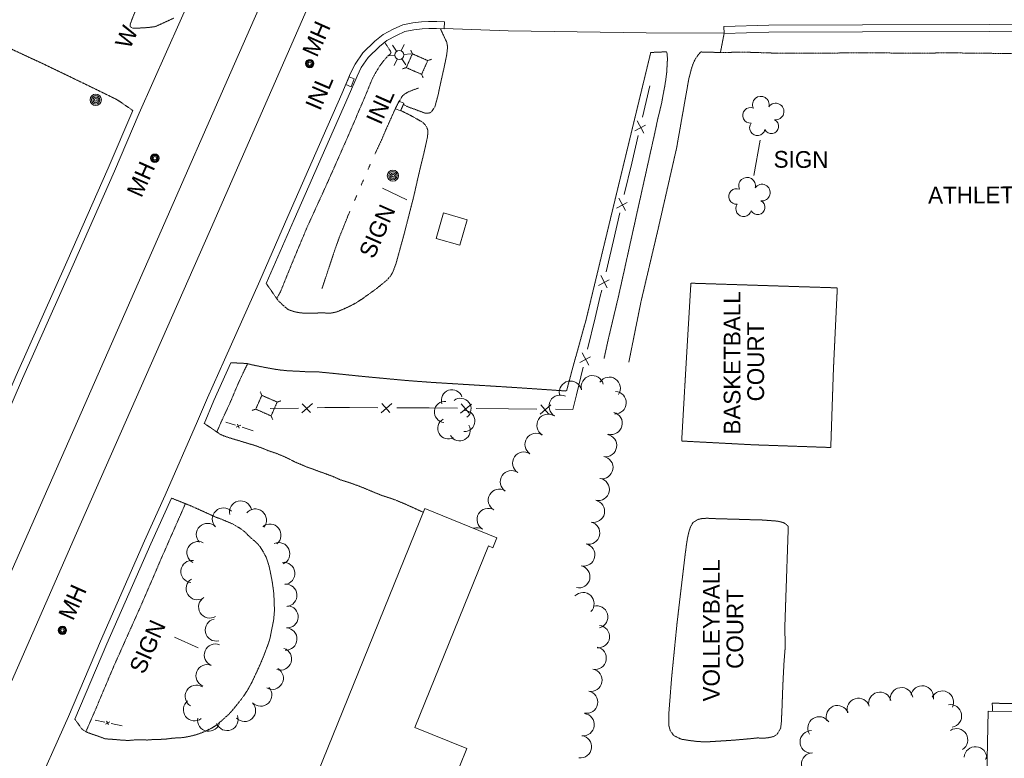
# Model space of a CAD drawing. Extents: x 189735 to 193282, y 257149 to 260388.
# Tile 6 of 31: x 190444 to 190796, y 257699 to 257963. Entities that reach past the tile are written whole.
import ezdxf
from ezdxf.enums import TextEntityAlignment as Align

# ---------------------------------------------------------------- set-up
doc = ezdxf.new("R2010")
doc.units = 0
doc.header["$MEASUREMENT"] = 0
for name, pattern in [('Wisdot3', [0.1875, 0.125, -0.0625]), ('Wisdot4', [0.28125, 0.125, -0.0625, 0.03125, -0.0625]), ('Wisdot5', [0.1, 0.05, -0.05]), ('Wisdot6', [0.375, 0.125, -0.0625, 0.03125, -0.0625, 0.03125, -0.0625])]:
    doc.linetypes.add(name, pattern=pattern)
for name, color, linetype, lineweight in [('E_BMGRD', 2, 'Egr', 15), ('E_DRN_Grate', 5, 'Continuous', 15), ('E_DWY', 2, 'Wisdot3', 15), ('E_LAND_Vegetation', 3, 'Continuous', 15), ('E_MISCPROP', 30, 'Continuous', 15), ('E_MISCPROP_HvyLine', 241, 'Continuous', 25), ('E_MISCPROP_Railing', 30, 'Continuous', 15), ('E_PATH_Sidewalk', 2, 'Wisdot5', 15), ('E_RDWY', 21, 'Continuous', 25), ('E_UTL_AboveGroundPipe', 30, 'Wisdot4', 15), ('E_WTR', 4, 'Wisdot6', 15)]:
    doc.layers.add(name, color=color, linetype=linetype, lineweight=lineweight)
doc.styles.add('Style-IGR_FONT_0', font='IGR_FONT_0.shx')
doc.styles.add('Style-IGR_FONT_1', font='IGR_FONT_1.shx')
doc.linetypes.add('Egr', pattern='A,0.1,[13,dgnlstyle-ewdotudls.shx,S=0.0004,R=0,X=0,Y=0],0.1', length=0.2)

# ---------------------------------------------------------------- blocks, each defined once
blk = doc.blocks.new('ATHFLD')
at = {"layer": 'E_BMGRD', "lineweight": 0, "style": 'Style-IGR_FONT_0'}
blk.add_text('ATHLETIC FIELD', height=6, rotation=359.9999, dxfattribs=at).set_placement((38.4, 3.88), align=Align.TOP_CENTER)
blk = doc.blocks.new('WAL_3')
at = {"layer": 'E_MISCPROP_Railing', "lineweight": 0, "style": 'Style-IGR_FONT_0'}
blk.add_text('W', height=6, rotation=359.9999, dxfattribs=at).set_placement((-2.27, -0.34), align=Align.MIDDLE_LEFT)
blk = doc.blocks.new('INLT_1')
at = {"layer": 'E_MISCPROP_Railing', "lineweight": 0, "flags": 128}
blk.add_lwpolyline([(3, -2), (3, 0), (0, 0), (0, -2), (3, -2)], dxfattribs=at)
blk = doc.blocks.new('INL_1')
at = {"layer": 'E_MISCPROP_Railing', "lineweight": 0, "style": 'Style-IGR_FONT_0'}
blk.add_text('INL', height=6, rotation=359.9999, dxfattribs=at).set_placement((-5.79, -2.75))
blk = doc.blocks.new('INLT')
at = {"layer": 'E_MISCPROP_Railing', "lineweight": 0, "flags": 128}
blk.add_lwpolyline([(3, -2), (3, 0), (0, 0), (0, -2), (3, -2)], dxfattribs=at)
blk = doc.blocks.new('INL_2')
at = {"layer": 'E_MISCPROP_Railing', "lineweight": 0, "style": 'Style-IGR_FONT_0'}
blk.add_text('INL', height=6, rotation=359.9999, dxfattribs=at).set_placement((-5.79, -2.75))
blk = doc.blocks.new('POLE_2')
at = {"layer": 'E_MISCPROP', "lineweight": 0}
for centre, radius in [((-0.01, 0.02), 2.02), ((-0.01, 0.03), 1.52), ((0, -0.01), 1.01), ((0, 0), 0.502)]:
    blk.add_circle(centre, radius, dxfattribs=at)
blk = doc.blocks.new('PED')
at = {"layer": 'E_UTL_AboveGroundPipe', "lineweight": 13}
for p, q in [((-2.34, 2.71), (-3.29, 3.77)), ((3.06, 2.71), (4.02, 3.77)), ((-3.29, -4.35), (-2.34, -3.29)), ((4.02, -4.35), (3.06, -3.29))]:
    blk.add_line(p, q, dxfattribs=at)
at = {"layer": 'E_UTL_AboveGroundPipe', "lineweight": 13, "flags": 128}
blk.add_lwpolyline([(-2.34, -3.29), (3.06, -3.29), (3.06, 2.71), (-2.34, 2.71)], close=True, dxfattribs=at)
blk = doc.blocks.new('SIGN_1')
at = {"layer": 'E_MISCPROP', "lineweight": 0, "style": 'Style-IGR_FONT_0'}
blk.add_text('SIGN', height=6, rotation=360, dxfattribs=at).set_placement((-9.61, -0.01), align=Align.MIDDLE_LEFT)
blk = doc.blocks.new('LTP_5')
at = {"layer": 'E_MISCPROP', "lineweight": 0}
for p, q in [((-0.8, 1.43), (-2, 3.73)), ((0.9, 1.42), (2.27, 3.65)), ((-1.63, 0.07), (-4.24, 0.14)), ((-0.88, -1.42), (-2.24, -3.61)), ((0.76, -1.47), (2, -3.65)), ((1.64, -0.02), (4.16, -0.09))]:
    blk.add_line(p, q, dxfattribs=at)
blk.add_circle((0, 0), 1.64, dxfattribs=at)
blk = doc.blocks.new('SIGN_4')
at = {"layer": 'E_MISCPROP', "lineweight": 0, "style": 'Style-IGR_FONT_0'}
blk.add_text('SIGN', height=6, rotation=0, dxfattribs=at).set_placement((-9.6, -0.01), align=Align.MIDDLE_LEFT)
blk = doc.blocks.new('SIGN_5')
at = {"layer": 'E_MISCPROP', "lineweight": 0, "style": 'Style-IGR_FONT_0'}
blk.add_text('SIGN', height=6, rotation=0.0001, dxfattribs=at).set_placement((-9.61, -0.01), align=Align.MIDDLE_LEFT)
blk = doc.blocks.new('MHO')
at = {"layer": 'E_DRN_Grate', "lineweight": 0}
for centre, radius in [((0.04, -0.06), 1.5), ((0.04, -0.06), 1.22), ((0.04, -0.07), 0.968), ((0.01, -0.08), 0.605)]:
    blk.add_circle(centre, radius, dxfattribs=at)
blk = doc.blocks.new('MHO_1')
at = {"layer": 'E_DRN_Grate', "lineweight": 0}
for centre, radius in [((0.04, -0.06), 1.5), ((0.04, -0.06), 1.22), ((0.04, -0.07), 0.968), ((0.01, -0.08), 0.605)]:
    blk.add_circle(centre, radius, dxfattribs=at)
blk = doc.blocks.new('TREE_4')
at = {"layer": 'E_LAND_Vegetation', "lineweight": 0}
for centre, radius, start, end in [((-1.47, 4.28), 2.78, 1.3945, 209.1675), ((3.57, 2.42), 2.97, 278.4236, 139.6575), ((-4.47, 0.2), 2.78, 78.0715, 279.0825), ((-2.01, -4.2), 2.61, 140.7796, 358.7122), ((3.46, -3.43), 2.97, 196.0744, 79.0477)]:
    blk.add_arc(centre, radius, start, end, dxfattribs=at)
blk = doc.blocks.new('BASKET')
at = {"layer": 'E_BMGRD', "lineweight": 0, "style": 'Style-IGR_FONT_0'}
for s, p in [('BASKETBALL', (-0.77, 4.29)), ('COURT', (-0.27, -4.15))]:
    blk.add_text(s, height=6, rotation=0.0001, dxfattribs=at).set_placement(p, align=Align.MIDDLE_CENTER)

msp = doc.modelspace()

# ---------------------------------------------------------------- linework, layer by layer
at = {"layer": 'E_DWY', "lineweight": 0, "flags": 128}
for points in [[(190498.7, 257963.32), (190492.15, 257960.32), (190490.67, 257960.12), (190489.42, 257959.97), (190488.25, 257959.89), (190487.37, 257959.85), (190486.1, 257959.77), (190485.24, 257959.73), (190484.03, 257959.75), (190483.1, 257960.32), (190483.15, 257961.19), (190483.82, 257963.04), (190484.92, 257965.76), (190486.1, 257968.91), (190486.92, 257970.97), (190488.6, 257975.15), (190490.36, 257979.32), (190493.06, 257986.35), (190495.6, 257992.94), (190498.03, 257999.34), (190499.92, 258004.21), (190502.31, 258010), (190504.45, 258014.7), (190506.73, 258019.73), (190509.2, 258024.92), (190512.4, 258032.39), (190515.25, 258039.11), (190517.59, 258045.04), (190519.59, 258050.25), (190521.65, 258055.66), (190523.6, 258060.77), (190525.99, 258066.46), (190527.43, 258069.76), (190529.39, 258074.36), (190530.37, 258076.76), (190540.03, 258099.46), (190554.13, 258132.68), (190568.11, 258164.14), (190585.63, 258201.16), (190593.93, 258219.34), (190594.7, 258220.58), (190596.07, 258222.31), (190597.47, 258223.54), (190599.2, 258224.65), (190601.57, 258225.7), (190603.01, 258226.17), (190604.57, 258226.6), (190605.85, 258226.77), (190606.82, 258226.83), (190607.51, 258226.82), (190607.95, 258226.8), (190614.38, 258226.68)], [(190427.9, 257958.16), (190452.19, 257946.89), (190468.17, 257939.18), (190477.91, 257934.41), (190479.24, 257933.63), (190484.04, 257930.29)], [(190594.08, 257959.61), (190595.57, 257956.39), (190596.34, 257954.79), (190596.64, 257953.32), (190596.56, 257951.81), (190596.31, 257949.96), (190595.84, 257947.71), (190595.29, 257945.02), (190594.42, 257941.22), (190593.74, 257938.05), (190593.2, 257935.51), (190592.67, 257933.56), (190592.3, 257932.23), (190592.06, 257931.48), (190590.74, 257929.63), (190589.72, 257929.28), (190588.59, 257929.32), (190587.41, 257929.78), (190586.35, 257930.16), (190585.44, 257930.52), (190584.51, 257930.88), (190583.57, 257931.19), (190582.77, 257931.51), (190581.86, 257931.9), (190581.25, 257932.25), (190580.87, 257932.43), (190579.92, 257930.28), (190579.92, 257930.28), (190583.48, 257928.5), (190587.62, 257926.16), (190588.2, 257925.65), (190588.75, 257925.09), (190589.5, 257923.7), (190589.63, 257922.84), (190589.58, 257921.87), (190589.43, 257920.65), (190589.12, 257919.13), (190588.87, 257917.97), (190588.46, 257916.19), (190588.11, 257914.67), (190586.66, 257908.77), (190584.48, 257899.2), (190581.25, 257886.57), (190578.28, 257875.71), (190577.17, 257872.68), (190576.33, 257871.17), (190574.99, 257869.61), (190573.08, 257868.06), (190571.1, 257866.45), (190568.86, 257864.85), (190566.06, 257862.82), (190563.89, 257861.43), (190561.54, 257860.2), (190559.49, 257859.26), (190557.89, 257858.59), (190556.72, 257858.16), (190554.83, 257857.78), (190553.42, 257857.81), (190551.75, 257857.9), (190549.76, 257857.81), (190547.38, 257857.75), (190545.5, 257857.75), (190543.7, 257857.95), (190541.97, 257858.26), (190539.86, 257858.97), (190539.09, 257859.49), (190538.12, 257860.34), (190537.4, 257861.01), (190536.61, 257861.73), (190536.12, 257862.2), (190531.78, 257868.41)], [(190661.52, 257840.27), (190665.86, 257861.86), (190671.96, 257887.76), (190678.6, 257916.85), (190682.96, 257941.54), (190683.86, 257945.03), (190684.34, 257946.55), (190684.86, 257947.8), (190685.25, 257948.61), (190685.63, 257949.24), (190686.06, 257949.8), (190686.5, 257950.36), (190687.19, 257951.23), (190694.29, 257951.04), (190695.6, 257957.83)], [(190519.18, 257840.04), (190524.73, 257839.78), (190527.12, 257839.21), (190529.28, 257838.76), (190531.95, 257838.24), (190534.83, 257837.72), (190536.83, 257837.44), (190539.28, 257837.18), (190541.49, 257837.07), (190543.83, 257836.96), (190546.25, 257836.8), (190548.4, 257836.8), (190550.23, 257836.79), (190552.06, 257836.58), (190553.99, 257836.41), (190566.51, 257835.12), (190582.04, 257833.67), (190591.23, 257832.99), (190616.52, 257831.44), (190625.07, 257830.88), (190639.22, 257829.92), (190641.31, 257837.75), (190646.22, 257855.42), (190655.24, 257892.8), (190669.35, 257951.05), (190674.66, 257951.28), (190675.05, 257951.21), (190675.25, 257950.41), (190675.32, 257948.48), (190675.06, 257943.85), (190674.75, 257941.39), (190674.32, 257938.69), (190673.77, 257935.86), (190673.19, 257932.66), (190671.89, 257927.37), (190671.15, 257923.88), (190670.65, 257921.58), (190664.04, 257891.89), (190657.92, 257864.25), (190654.04, 257847.93), (190652.64, 257841.47)], [(190683.72, 257868.5), (190681.91, 257837.96), (190680.42, 257812.02), (190706.14, 257810.67), (190733.76, 257809.71), (190734.72, 257837.85), (190736.1, 257866.84)], [(190736.1, 257866.82), (190711.08, 257867.62), (190683.72, 257868.5)], [(190509.63, 257818.33), (190514.01, 257815.35), (190515.18, 257814.52), (190516.64, 257813.85), (190518.17, 257813.32), (190519.66, 257812.85), (190522.45, 257812.03), (190524.91, 257811.27), (190527.47, 257810.52), (190530.1, 257809.58), (190532.6, 257808.55), (190535.36, 257807.62), (190537.83, 257806.61), (190539.18, 257806.01), (190539.98, 257805.61), (190542, 257804.56), (190544.09, 257803.69), (190546.52, 257802.63), (190548.28, 257802.06), (190549.74, 257801.51), (190550.86, 257801.08), (190552.3, 257800.59), (190555.67, 257799.33), (190558.45, 257798.1), (190561.5, 257797.16), (190564.31, 257796.15), (190566.31, 257795.38), (190569.01, 257794.26), (190569.67, 257793.96), (190573, 257792.61), (190576.33, 257791.52), (190577.99, 257790.93), (190579.25, 257790.4), (190581.07, 257789.66), (190583.64, 257788.51), (190587.98, 257786.52)], [(190497.95, 257791.58), (190504.57, 257788.94), (190513.85, 257784.75)], [(190463.35, 257712.51), (190465.94, 257708.86), (190467.06, 257708.15), (190468.08, 257707.65), (190469.25, 257707.22), (190470.41, 257706.85), (190472.06, 257706.26), (190474.08, 257705.49), (190476.4, 257705.32), (190478.41, 257705.16), (190480.57, 257704.97), (190482.55, 257704.89), (190485.46, 257705.14), (190487.28, 257705.1), (190488.54, 257705.07), (190489.14, 257705.04), (190491.29, 257705.21), (190493.47, 257705.26), (190495.61, 257705.35), (190498.02, 257705.66), (190499.78, 257705.82), (190501.82, 257705.9), (190503.93, 257706.27), (190505.13, 257706.53), (190506.43, 257706.87), (190507.96, 257707.34), (190509.88, 257708.15), (190512.19, 257709.26), (190514.15, 257710.48), (190515.95, 257712.06), (190518.59, 257714.46), (190520.43, 257716.56), (190523.13, 257719.96), (190524.98, 257722.66), (190526.62, 257725.65), (190527.86, 257728.28), (190529.53, 257731.88), (190530.76, 257734.83), (190531.64, 257737.13), (190532.39, 257739.05), (190533.12, 257741.32), (190533.73, 257744.46), (190534.43, 257747.88), (190534.73, 257751.3), (190534.63, 257755), (190534.43, 257758.14), (190533.95, 257761.59), (190533.41, 257764.39), (190532.84, 257767.15), (190531.88, 257770.2), (190530.66, 257772.47), (190529.43, 257774.44), (190528.09, 257775.87), (190526.92, 257776.83), (190525.67, 257777.93), (190523.99, 257779.65), (190522.63, 257780.65), (190519.9, 257782.29), (190517.5, 257783.33), (190515.45, 257784.17), (190513.85, 257784.75)], [(190717.3, 257744.86), (190718.56, 257781.37), (190718.05, 257782.02), (190716.82, 257782.84), (190714.8, 257783.35), (190712.04, 257783.56), (190708.05, 257783.86), (190704.65, 257783.89), (190699.94, 257784.04), (190696.28, 257784.14), (190694.34, 257784.13), (190692, 257784.28), (190689.5, 257784.39), (190687.72, 257784.3), (190686.23, 257783.97), (190684.51, 257782.88), (190683.61, 257781.42), (190682.98, 257779.47), (190682.52, 257777.4), (190682.16, 257775.2), (190681.88, 257772.94), (190681.73, 257772), (190678.78, 257747.03)], [(190678.78, 257747.03), (190676.83, 257727.46), (190675.82, 257714.46), (190675.84, 257712.09), (190675.79, 257710.33), (190676.3, 257708.43), (190677.64, 257706.6), (190680.27, 257705.34), (190682.97, 257704.91), (190685.96, 257704.53), (190688.96, 257704.36), (190692.6, 257704.58), (190695.83, 257704.78), (190699.42, 257705.03), (190702.02, 257705.25), (190704.86, 257705.51), (190707.56, 257705.79), (190709.92, 257705.7), (190711.72, 257705.92), (190713.44, 257706.34), (190714.56, 257707.1), (190715.82, 257709.23), (190716.07, 257711.29), (190716.3, 257716.12), (190716.57, 257723.52), (190716.76, 257727.67), (190717.05, 257733.12), (190717.42, 257737.7), (190717.44, 257740.51), (190717.3, 257744.89)], [(190822.46, 257707.54), (190824.01, 257707.51), (190823.97, 257717.72), (190791.55, 257718.21), (190791.59, 257715.3)]]:
    msp.add_lwpolyline(points, dxfattribs=at)
at = {"layer": 'E_LAND_Vegetation', "lineweight": 0}
for centre, radius, start, end in [((190648.47, 257831.43), 4, 14.1697, 194.1544), ((190654.52, 257830.89), 4, 326.1806, 146.1652), ((190640.63, 257829.5), 4, 11.9731, 191.9578), ((190598.23, 257826.6), 3.78, 18.8177, 198.8023), ((190601.3, 257823.54), 3.78, 307.3636, 127.3483), ((190636.96, 257824.51), 4, 61.5402, 241.5249), ((190656.61, 257825.73), 4, 267.5394, 87.5241), ((190595.7, 257822.43), 3.78, 84.3083, 264.293), ((190602.68, 257819.18), 3.78, 267.3636, 87.3483), ((190632.62, 257817.63), 4, 57.9114, 237.8961), ((190655.18, 257818.36), 4, 255.144, 75.1287), ((190596.92, 257816.53), 3.78, 119.1119, 299.0966), ((190600.99, 257815.85), 3.78, 209.5386, 29.5232), ((190628.33, 257810.83), 4, 56.8203, 236.805), ((190653.19, 257810.41), 4, 260.462, 80.4466), ((190623.95, 257804.13), 4, 56.8203, 236.805), ((190651.86, 257802.52), 4, 260.462, 80.4466), ((190619.54, 257797.43), 4, 56.4596, 236.4443), ((190650.55, 257794.72), 4, 257.8057, 77.7904), ((190615.21, 257790.85), 4, 59.8622, 239.8468), ((190522.61, 257786.61), 3.99, 13.2336, 193.2183), ((190648.86, 257786.9), 4, 257.8057, 77.7904), ((190516.48, 257784.11), 3.99, 44.0864, 224.0711), ((190527.88, 257783.75), 3.99, 320.7295, 140.7142), ((190611.19, 257783.93), 4, 59.8622, 239.8468), ((190510.76, 257778.57), 3.99, 44.0864, 224.0711), ((190533.09, 257778.36), 3.99, 308.7584, 128.7431), ((190647.14, 257779.1), 4, 257.2903, 77.275), ((190607.17, 257777.01), 4, 59.8622, 107.6076), ((190507.38, 257772.08), 3.99, 62.0947, 242.0794), ((190536.24, 257771.72), 3.99, 292.9451, 112.9298), ((190645.38, 257771.29), 4, 257.2903, 77.275), ((190505.25, 257765.33), 3.99, 82.9251, 262.9097), ((190538.04, 257764.65), 3.99, 276.6522, 96.6369), ((190643.62, 257763.48), 4, 257.2757, 77.2603), ((190507.1, 257759.25), 3.99, 121.6228, 301.6075), ((190538.81, 257756.8), 3.99, 274.474, 94.4587), ((190645.1, 257753.84), 4, 315.7528, 135.7374), ((190511.6, 257752.67), 3.99, 121.564, 301.5487), ((190539.24, 257749.13), 3.99, 266.8624, 86.8471), ((190649.99, 257749.08), 4, 285.7197, 105.7044), ((190513.97, 257744.41), 3.99, 102.4015, 282.3862), ((190650.64, 257742.05), 4, 263.8293, 83.814), ((190538.81, 257741.17), 3.99, 266.8624, 86.8471), ((190513.61, 257735.46), 3.99, 68.0409, 248.0256), ((190536.88, 257734.06), 3.99, 251.5644, 71.5491), ((190649.45, 257734.32), 4, 259.0605, 79.0452), ((190510.62, 257728.07), 3.99, 68.0409, 248.0256), ((190533.95, 257727.15), 3.99, 239.9168, 59.9015), ((190647.93, 257726.46), 4, 259.0605, 79.0452), ((190506.75, 257720.71), 3.99, 58.2049, 238.1896), ((190529.8, 257721.13), 3.99, 223.525, 43.5097), ((190646.4, 257718.61), 4, 258.9335, 78.9182), ((190751.36, 257718.14), 4.05, 14.4999, 194.4846), ((190759.06, 257719.75), 4.05, 8.2073, 188.192), ((190766.46, 257720.39), 4.05, 350.4377, 170.4223), ((190773.65, 257718.55), 4.05, 333.9194, 153.9041), ((190506.12, 257715.88), 3.99, 127.7337, 307.7183), ((190524.02, 257715.64), 3.99, 223.525, 43.5097), ((190743.64, 257715.95), 4.05, 16.7013, 196.686), ((190645.17, 257710.54), 4, 263.3281, 83.3128), ((190736.16, 257713.35), 4.05, 21.631, 201.6156), ((190776.53, 257713.68), 4.05, 280.0629, 100.0476), ((190511.2, 257712.2), 3.99, 170.0493, 350.034), ((190517.75, 257712.41), 3.99, 201.5868, 21.5715), ((190729.6, 257709.34), 4.05, 32.6271, 212.6118), ((190726.82, 257704.39), 4.05, 89.3777, 269.3624), ((190778.73, 257705.07), 4.05, 301.8751, 121.8598), ((190644.18, 257702.62), 4, 262.6391, 82.6238), ((190727.34, 257696.42), 4.05, 92.0978, 272.0824), ((190785.53, 257698.62), 4.05, 355.6793, 175.664), ((190793.12, 257697.1), 4.05, 147.6001, 166.8967)]:
    msp.add_arc(centre, radius, start, end, dxfattribs=at)
at = {"layer": 'E_MISCPROP', "lineweight": 0}
for p, q in [((190708.52, 257919.68), (190706.26, 257907.08)), ((190582.07, 257898.29), (190573.36, 257902.52)), ((190507.38, 257738.09), (190498.98, 257741.84))]:
    msp.add_line(p, q, dxfattribs=at)
at = {"layer": 'E_MISCPROP_HvyLine', "lineweight": 13, "flags": 128}
for points in [[(190601.1, 257882.07), (190603.73, 257891.16), (190595.18, 257893.62), (190592.56, 257884.53)], [(190588.53, 257787.88), (190544.67, 257679.59), (190575.63, 257667.05), (190579.21, 257675.87), (190591.08, 257671.06), (190603.6, 257701.97), (190584.99, 257709.51), (190611.31, 257774.49), (190612.86, 257773.86), (190614.31, 257777.44)], [(190789.45, 257686.84), (190790.03, 257715.34), (190822.61, 257714.67), (190822.03, 257686.18)]]:
    msp.add_lwpolyline(points, close=True, dxfattribs=at)
at = {"layer": 'E_MISCPROP_Railing', "lineweight": 0}
for p, q in [((190666.86, 257922.13), (190664.52, 257926.57)), ((190663.68, 257923.05), (190667.49, 257925.09)), ((190660.34, 257894.46), (190657.99, 257898.91)), ((190657.16, 257895.38), (190660.96, 257897.42)), ((190650.64, 257867.71), (190654.44, 257869.75)), ((190653.81, 257866.79), (190651.47, 257871.24)), ((190643.99, 257840.09), (190647.8, 257842.1)), ((190647.16, 257839.14), (190644.84, 257843.6)), ((190544.55, 257822.08), (190548.29, 257825.45)), ((190544.67, 257825.39), (190547.57, 257822.2)), ((190572.94, 257822.16), (190576.74, 257825.46)), ((190573.12, 257825.47), (190575.97, 257822.22)), ((190601.35, 257821.99), (190605.18, 257825.25)), ((190601.56, 257825.29), (190604.38, 257822.03)), ((190629.78, 257821.67), (190633.61, 257824.93)), ((190629.99, 257824.97), (190632.8, 257821.71)), ((190521.06, 257816.93), (190522.71, 257817.66)), ((190521.47, 257818.04), (190522.1, 257816.63)), ((190474.33, 257710.75), (190475.85, 257711.59)), ((190474.63, 257711.85), (190475.36, 257710.55))]:
    msp.add_line(p, q, dxfattribs=at)
at = {"layer": 'E_MISCPROP_Railing', "lineweight": 0, "flags": 128}
for points in [[(190666.4, 257927.92), (190669.06, 257939.16)], [(190662.53, 257911.49), (190664.86, 257921.38)], [(190659.88, 257900.25), (190662.53, 257911.49)], [(190656.01, 257883.82), (190658.34, 257893.71)], [(190653.36, 257872.58), (190656.01, 257883.82)], [(190649.44, 257856.16), (190651.3, 257863.85), (190651.82, 257866.04)], [(190646.73, 257844.94), (190649.44, 257856.16)], [(190642.77, 257828.53), (190645.16, 257838.41)], [(190635.33, 257823.38), (190641.51, 257823.31), (190642.77, 257828.53)], [(190533.18, 257823.68), (190543.33, 257823.84)], [(190550.05, 257823.95), (190552.74, 257823.99), (190561.6, 257823.97)], [(190561.6, 257823.97), (190571.76, 257823.94)], [(190578.48, 257823.93), (190584.41, 257823.96), (190590.03, 257823.89)], [(190590.03, 257823.89), (190600.19, 257823.78)], [(190606.9, 257823.7), (190618.45, 257823.57)], [(190618.45, 257823.57), (190628.61, 257823.46)], [(190517.37, 257818.76), (190520.85, 257817.67)], [(190523.14, 257816.95), (190527.09, 257815.71)], [(190470.63, 257712.18), (190474.06, 257711.44)], [(190476.33, 257710.94), (190480.23, 257710.09)]]:
    msp.add_lwpolyline(points, dxfattribs=at)
at = {"layer": 'E_PATH_Sidewalk', "lineweight": 0, "flags": 128}
for points in [[(190535.58, 257862.97), (190536.91, 257865.5), (190541.15, 257875.95), (190546.28, 257888.2), (190554.33, 257905.88), (190560.76, 257920.42), (190567.04, 257935.01), (190569.66, 257941.45), (190571.03, 257943.99), (190572.44, 257946.27), (190573.67, 257947.92), (190574.9, 257949.35), (190575.54, 257949.94), (190576.27, 257950.61), (190576.37, 257950.74), (190576.43, 257951.03), (190576.23, 257951.51), (190575.82, 257952.16), (190574.18, 257954.69)], [(190694.29, 257951.04), (190702.91, 257951.17), (190714.6, 257950.79), (190734.48, 257950.83), (190744.14, 257950.96), (190761.72, 257950.8), (190777.42, 257950.9), (190795.05, 257950.7), (190821.37, 257950.7), (190841.98, 257950.77), (190861.01, 257950.6), (190877.11, 257950.56), (190887.51, 257950.59), (190888.29, 257949.78), (190888.79, 257949.19), (190889.28, 257948.62), (190889.47, 257948.25), (190889.53, 257947.73), (190889.53, 257946.63), (190889.37, 257944.66), (190889.28, 257942.95), (190889.25, 257941.35), (190889.32, 257939.62), (190889.35, 257938.12), (190889.44, 257936.12), (190876.85, 257924.44), (190865.28, 257913.42), (190855.96, 257904.68), (190855.83, 257904.45), (190855.96, 257897.29), (190856.03, 257878.29), (190856.02, 257862.85), (190856.05, 257848.83), (190856.13, 257834.66), (190855.99, 257818.46), (190856.06, 257810.33), (190856.04, 257802.73), (190856.2, 257802.19), (190862.64, 257796.23), (190869.93, 257789.03), (190876.46, 257782.32), (190883.22, 257775.44), (190879.72, 257771.24), (190873.62, 257764.37), (190869.66, 257759.42), (190869.55, 257759.13), (190869.42, 257750.73), (190869.27, 257738.44), (190869.27, 257729.18), (190871.54, 257729.25), (190874.29, 257729.64), (190874.13, 257735.02), (190874.24, 257740.83), (190874.15, 257748.64), (190874.2, 257753.34), (190873.93, 257756.96), (190873.94, 257757.44), (190874.53, 257758.51), (190877.39, 257761.64), (190884.03, 257769.26), (190889.39, 257775.38), (190894.3, 257780.72), (190898.46, 257785.48), (190900.79, 257788.3), (190901.45, 257789.16), (190901.87, 257789.73), (190902.09, 257789.98), (190908.04, 257789.84), (190917.99, 257789.7), (190926.01, 257789.58), (190934, 257789.54), (190938.27, 257789.47), (190939.87, 257789.44), (190941.19, 257789.65), (190943.82, 257789.66), (190946.02, 257789.86), (190947.56, 257790.02), (190948.76, 257790.05), (190949.83, 257790.22), (190950.65, 257790.15), (190955.7, 257789.88), (190961.02, 257789.88), (190971.14, 257789.73), (190976.07, 257789.79), (190976.18, 257792.53)], [(190514.12, 257815.27), (190515.95, 257819.45), (190519.36, 257826.87), (190521.54, 257832.13), (190523.96, 257837.32), (190525.14, 257839.68)], [(190467.27, 257708.05), (190470.24, 257714.83), (190477.36, 257731.68), (190486.97, 257753.14), (190494.79, 257771.26), (190502.88, 257789.62)]]:
    msp.add_lwpolyline(points, dxfattribs=at)
at = {"layer": 'E_RDWY', "lineweight": 13, "flags": 128}
for points in [[(190486.34, 257929.3), (190500.99, 257962.31), (190519.93, 258005.2), (190540.88, 258052.68), (190557.27, 258090.57), (190575.92, 258132.39), (190589.56, 258163.44), (190602.68, 258193.06), (190616.68, 258225.7)], [(190639.31, 258218.07), (190609.41, 258149.39), (190580.27, 258083.06), (190547.78, 258009.13), (190519.09, 257944.03), (190494.25, 257887.28), (190465.55, 257822.08), (190442.19, 257769.07), (190419.9, 257718.5), (190394.49, 257660.93), (190374.24, 257614.8), (190349, 257556.99), (190323.12, 257498.57), (190298.43, 257442.39), (190276.94, 257393.85), (190259.86, 257355.22)], [(190647.06, 258194.52), (190624.13, 258142.92), (190594.92, 258076.29), (190570.69, 258021.28), (190551.11, 257977.35), (190533.78, 257937.86), (190511.8, 257887.72), (190488.43, 257834.81), (190463.86, 257779), (190437.37, 257718.32), (190410.84, 257658.32), (190384.1, 257597.28), (190367.03, 257558.94), (190342.84, 257503.57), (190317.05, 257445.11), (190294.43, 257394.4)], [(190516.9, 257841.07), (190529.47, 257869.38), (190539.54, 257892.33), (190552.18, 257921.07), (190558.86, 257936.22), (190561.99, 257943.6), (190563.6, 257946.92), (190566.33, 257950.89), (190570.67, 257955.05), (190573.6, 257957.46), (190577.25, 257959.4), (190580.61, 257960.91), (190584.19, 257961.6), (190587.36, 257962.02), (190589.88, 257962.14), (190591.27, 257962.18), (190592.78, 257962.16), (190595.58, 257962.06), (190595.49, 257959.56)], [(190695.6, 257957.83), (190695.52, 257960.33), (190711.56, 257960.83), (190745.08, 257960.99), (190790.56, 257961.05), (190830.23, 257961.22), (190882.37, 257961.39), (190892.97, 257961.19), (190910.97, 257961.27)], [(190531.76, 257868.38), (190541.83, 257891.33), (190554.46, 257920.07), (190561.15, 257935.22), (190564.27, 257942.56), (190565.77, 257945.66), (190568.24, 257949.26), (190572.33, 257953.17), (190574.99, 257955.37), (190578.35, 257957.15), (190581.37, 257958.52), (190584.59, 257959.13), (190587.58, 257959.53), (190589.98, 257959.64), (190591.29, 257959.68), (190592.72, 257959.66), (190595.49, 257959.56)], [(190595.49, 257959.66), (190618.38, 257958.74), (190667.75, 257958.12), (190695.6, 257957.93)], [(190695.6, 257957.83), (190711.61, 257958.33), (190745.09, 257958.49), (190790.57, 257958.55), (190830.24, 257958.72), (190882.36, 257958.89), (190892.93, 257958.69)], [(190250.08, 257392.44), (190265, 257426.05), (190280.63, 257461.47), (190298.01, 257501.1), (190315.61, 257540.66), (190329.32, 257571.82), (190346.52, 257610.97), (190369.12, 257662.7), (190389.76, 257709.75), (190408.17, 257751.62), (190431.5, 257804.24), (190444.63, 257834.42), (190462.73, 257875.09), (190477.51, 257908.64), (190486.34, 257929.3)], [(190262.71, 257427.06), (190278.34, 257462.48), (190295.73, 257502.11), (190313.33, 257541.67), (190327.03, 257572.83), (190344.23, 257611.97), (190366.83, 257663.7), (190387.47, 257710.75), (190405.88, 257752.63), (190429.21, 257805.24), (190442.34, 257835.43), (190460.44, 257876.1), (190475.22, 257909.64), (190484.04, 257930.29)], [(190495.68, 257792.62), (190507.25, 257819.11), (190510.8, 257827.52), (190516.9, 257841.07)], [(190509.55, 257818.14), (190513.09, 257826.52), (190519.18, 257840.04)], [(190447.87, 257683.88), (190461.04, 257713.48), (190472.45, 257740.45), (190488.23, 257776.28), (190495.68, 257792.62)], [(190463.35, 257712.51), (190474.74, 257739.46), (190490.51, 257775.26), (190497.95, 257791.58)]]:
    msp.add_lwpolyline(points, dxfattribs=at)
at = {"layer": 'E_WTR', "lineweight": 0, "flags": 128}
for points in [[(190586.24, 257938.3), (190584.76, 257937.8), (190582.53, 257936.9), (190581.19, 257936.11), (190580.41, 257935.34), (190580.06, 257934.75), (190579.78, 257934.23), (190578.5, 257932.02), (190578.15, 257931.31), (190577.61, 257930.14), (190576.52, 257927.7), (190575.54, 257925.51), (190574.6, 257923.39), (190572.72, 257919.01), (190570.86, 257915.1), (190570.7, 257914.75)], [(190569.02, 257911.06), (190568.2, 257909.2)], [(190566.58, 257905.47), (190565.78, 257903.6)], [(190564.16, 257899.87), (190563.36, 257898)], [(190561.74, 257894.27), (190561.07, 257892.71), (190559.58, 257888.97), (190558.01, 257885.12), (190556.5, 257880.89), (190551.73, 257866.56)]]:
    msp.add_lwpolyline(points, dxfattribs=at)

# ---------------------------------------------------------------- block references
at = {"layer": 'E_BMGRD', "lineweight": 0, "xscale": 0.999998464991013, "yscale": 0.999998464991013, "zscale": 0.999998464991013, "rotation": 0.2666995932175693}
msp.add_blockref('ATHFLD', (190762.05, 257899.06), dxfattribs=at)
at = {"layer": 'E_BMGRD', "lineweight": 0, "rotation": 89.99989500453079}
msp.add_blockref('BASKET', (190702.75, 257840.74), dxfattribs=at)
at = {"layer": 'E_DRN_Grate', "lineweight": 0}
for name, p, rotation in [('MHO', (190547.3, 257947.05), 66.02694868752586), ('MHO', (190491.86, 257913.21), 66.02694967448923), ('MHO_1', (190458.8, 257744.29), 66.02695025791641)]:
    msp.add_blockref(name, p, dxfattribs=dict(at, rotation=rotation))
at = {"layer": 'E_LAND_Vegetation', "lineweight": 0}
for p, rotation in [((190709.51, 257928.15), 66.02694579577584), ((190704.58, 257899.15), 66.02694588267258)]:
    msp.add_blockref('TREE_4', p, dxfattribs=dict(at, rotation=rotation))
at = {"layer": 'E_MISCPROP', "lineweight": 0}
for name, p, rotation in [('LTP_5', (190579.38, 257950.17), 66.26477094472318), ('POLE_2', (190470.83, 257934.1), 66.26477287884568), ('SIGN_4', (190722.92, 257912.78), 359.6130237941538), ('POLE_2', (190577.15, 257906.97), 66.26477098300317), ('SIGN_1', (190571.38, 257886.9), 66.26477108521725)]:
    msp.add_blockref(name, p, dxfattribs=dict(at, rotation=rotation))
at = {"layer": 'E_MISCPROP', "lineweight": 0, "xscale": 1.000001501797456, "yscale": 1.000001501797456, "zscale": 1.000001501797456, "rotation": 66.23275177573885}
msp.add_blockref('SIGN_5', (190489.22, 257738.28), dxfattribs=at)
at = {"layer": 'E_MISCPROP_Railing', "lineweight": 0, "rotation": 66.07484486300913}
msp.add_blockref('WAL_3', (190480.88, 257955.34), dxfattribs=at)
at = {"layer": 'E_MISCPROP_Railing', "lineweight": 0}
for name, p, xscale, yscale, zscale, rotation in [('INL_1', (190550.81, 257936.3), 0.9999971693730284, 0.9999971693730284, 0.9999971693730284, 66.98954850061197), ('INLT_1', (190560.29, 257939.59), 0.9999971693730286, 0.9999971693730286, 0.9999971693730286, 66.98954833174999), ('INL_2', (190572.62, 257931.23), 0.9999980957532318, 0.9999980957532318, 0.9999980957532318, 66.20874903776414), ('INLT', (190578.03, 257930.94), 0.9999980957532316, 0.9999980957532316, 0.9999980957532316, 66.2087489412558)]:
    msp.add_blockref(name, p, dxfattribs=dict(at, xscale=xscale, yscale=yscale, zscale=zscale, rotation=rotation))
at = {"layer": 'E_UTL_AboveGroundPipe', "lineweight": 13}
for p, rotation in [((190585.32, 257946.68), 66.26477083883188), ((190531.46, 257824.48), 66.26477179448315)]:
    msp.add_blockref('PED', p, dxfattribs=dict(at, rotation=rotation))

# ---------------------------------------------------------------- texts
at = {"layer": 'E_BMGRD', "lineweight": 0, "style": 'Style-IGR_FONT_0'}
for s, p in [('VOLLEYBALL', (190691.02, 257744.27)), ('COURT', (190699.46, 257744.77))]:
    msp.add_text(s, height=6, rotation=90, dxfattribs=at).set_placement(p, align=Align.MIDDLE_CENTER)
at = {"layer": 'E_DRN_Grate', "lineweight": 0, "style": 'Style-IGR_FONT_1'}
for p in [(190547.21, 257950.25), (190484.4, 257900.02), (190459.94, 257748.66)]:
    msp.add_text('MH', height=6, rotation=66.027, dxfattribs=at).set_placement(p, align=Align.MIDDLE_LEFT)

doc.saveas('drawing.dxf')
